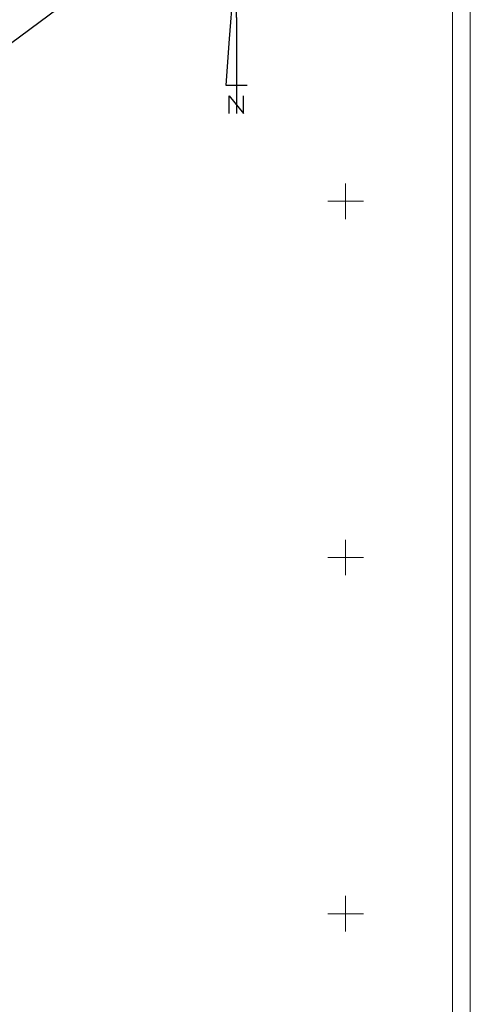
# Model space of a CAD drawing. Header units: millimetres. Extents: x 6567289036 to 6568990308, y 5976640423 to 5977332400.
# Tile 20 of 216: x 6567522334 to 6567585536, y 5976709709 to 5976847912. Entities that reach past the tile are written whole.
import ezdxf

# ---------------------------------------------------------------- set-up
doc = ezdxf.new("R2010")
doc.units = ezdxf.units.MM
doc.layers.add('0_PODKŁADANKI', color=7, linetype='Continuous')

# ---------------------------------------------------------------- blocks, each defined once
blk = doc.blocks.new('BUUD02_02')
at = {"color": 0, "linetype": 'Continuous', "lineweight": 25, "flags": 128}
for points in [[(0, 27), (0, 47), (-1, 34)], [(-1, 34), (-2, 21)], [(0, 27), (0, 8)], [(-2, 21), (-3, 8), (3, 8)], [(0, 8), (0, 0)], [(-2, 0), (-2, 5), (2, 0), (2, 5)]]:
    blk.add_lwpolyline(points, dxfattribs=at)

msp = doc.modelspace()

# ---------------------------------------------------------------- linework, layer by layer
at = {"layer": '0_PODKŁADANKI', "color": 18, "linetype": 'Continuous', "lineweight": 18, "flags": 128}
for points in [[(6567585536.345362, 5976640422.753954), (6567585536.345362, 5977054922.753954)], [(6567583036.345362, 5976642422.753954), (6567583036.345362, 5977052422.753954)]]:
    msp.add_lwpolyline(points, dxfattribs=at)
at = {"layer": '0_PODKŁADANKI', "lineweight": 18, "flags": 128}
msp.add_lwpolyline([(6567519796.345362, 5976843592.753954), (6567532986.345362, 5976853392.753954)], dxfattribs=at)
at = {"layer": '0_PODKŁADANKI', "linetype": 'Continuous', "lineweight": 25, "flags": 128}
msp.add_lwpolyline([(6567532986.345362, 5976853392.753954), (6567519796.345362, 5976843592.753954)], dxfattribs=at)
at = {"layer": '0_PODKŁADANKI', "linetype": 'Continuous', "lineweight": 13, "flags": 128}
for points in [[(6567568036.345362, 5976819922.753954), (6567568036.345362, 5976824922.753954)], [(6567565536.345362, 5976822422.753954), (6567570536.345362, 5976822422.753954)], [(6567568036.345362, 5976769922.753954), (6567568036.345362, 5976774922.753954)], [(6567565536.345362, 5976772422.753954), (6567570536.345362, 5976772422.753954)], [(6567568036.345362, 5976719922.753954), (6567568036.345362, 5976724922.753954)], [(6567565536.345362, 5976722422.753954), (6567570536.345362, 5976722422.753954)]]:
    msp.add_lwpolyline(points, dxfattribs=at)

# ---------------------------------------------------------------- block references
at = {"layer": '0_PODKŁADANKI', "linetype": 'Continuous', "xscale": 500, "yscale": 500, "zscale": 500}
msp.add_blockref('BUUD02_02', (6567552736.345362, 5976834722.753956), dxfattribs=at)

doc.saveas('drawing.dxf')
